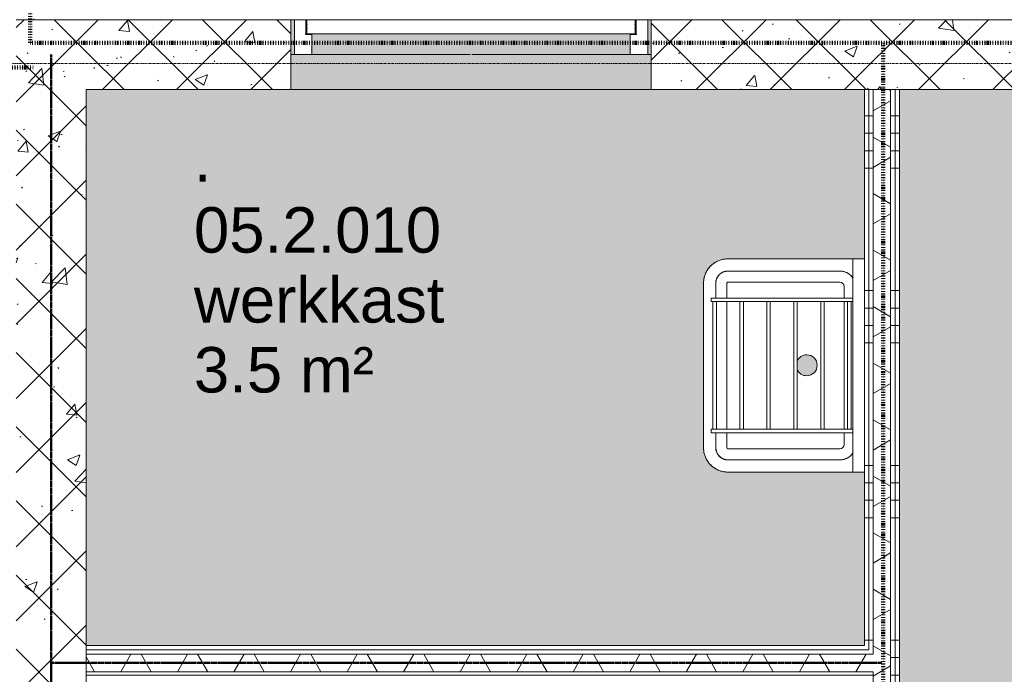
# Model space of a CAD drawing. Header units: millimetres. Extents: x -281 to 121694, y -16481 to 65128.
# Tile 50 of 256: x 17870 to 20685, y 20253 to 22125. Entities that reach past the tile are written whole.
import ezdxf

# ---------------------------------------------------------------- set-up
doc = ezdxf.new("R2010")
doc.units = ezdxf.units.MM
for name, pattern in [('ARC FS 060 minutes', [7.2, 2.4, -1.6, 0, -1.6, 0, -1.6]), ('Grid Line', [12, 6, -2, 2, -2]), ('NLRS_Dash-1mm_Space-1mm_cpz', [2, 1, -1])]:
    doc.linetypes.add(name, pattern=pattern)
for name, color, linetype, lineweight in [('A--A23__Vloeren', 8, 'Continuous', 5), ('A--A2__Ruwbouw', 8, 'Continuous', 5), ('A--L$01A__Algemeen', 7, 'Continuous', 5), ('A--L$07A__Stramien', 1, 'Continuous', 5), ('A--L21__Buitenwanden', 3, 'Continuous', 5), ('A--L22__Binnenwanden', 2, 'Continuous', 5), ('A--L23__Vloeren', 3, 'Continuous', 5), ('A--L3__Afbouw', 2, 'Continuous', 5), ('A--L74__VasteSanitaireVoorz', 1, 'Continuous', 5), ('A--LD30__DetailPenMiddel', 3, 'Continuous', 5), ('A--TR9__AlgVoorz', 1, 'Continuous', 5)]:
    doc.layers.add(name, color=color, linetype=linetype, lineweight=lineweight)
doc.styles.add('Arial_2', font='arial.ttf', dxfattribs={"height": 130})
pattern_1 = [(45, (0, 0), (-106.066, 106.066), []), (135, (0, 0), (-106.066, -106.066), []), (50, (0, 0), (358.6306, -31.376), [37.5, -412.5]), (355, (0, 0), (-69.376, 376.0957), [30, -330]), (100.451, (29.9, -2.6), (289.2568, 344.7173), [31.87, -350.571]), (46.184, (0, 100), (533.62, -82.7615), [56.25, -618.75]), (96.636, (44.47, 93.1), (467.328, 487.062), [47.805, -525.856]), (351.184, (0, 100), (467.333, 487.058), [45, -495]), (21, (50, 75), (298.454, -201.3095), [37.5, -412.5]), (326, (50, 75), (121.657, 362.575), [30, -330]), (71.451, (74.87, 58.22), (420.112, 161.262), [31.87, -350.571]), (37.5, (0, 0), (6.07993, 166.44693), [3.353, -322.647, 3.353, -331.647, -331.25]), (37.5, (0, 0), (6.07993, 166.44693), [-661, 3.353, -327.897]), (7.5, (0, 0), (131.5348, 197.2059), [3.353, -187.647, 3.353, -315.147, -126.25]), (7.5, (0, 0), (131.5348, 197.2059), [-509.5, 3.353, -122.897]), (327.5, (-111.5, 0), (266.9112, -11.27744), [3.353, -121.647, 3.353, -386.647, -517.5]), (327.5, (-111.5, 0), (266.9112, -11.27744), [-515, 3.353, -514.147]), (317.5, (-161.5, 0), (291.593, 50.0525), [3.353, -159.147, 3.353, -255.647, -367.5]), (317.5, (-161.5, 0), (291.593, 50.0525), [-421.5, 3.353, -364.147]), (317.5, (-161.5, 0), (291.593, 50.0525), [3.353, -159.147, 3.353, -255.647, -367.5]), (317.5, (-161.5, 0), (291.593, 50.0525), [-421.5, 3.353, -364.147])]
pattern_2 = [(0, (0, 200), (0, 500), []), (0, (0, 250), (0, 500), []), (0, (0, 300), (0, 500), []), (0, (0, 350), (0, 500), [])]

# ---------------------------------------------------------------- blocks, each defined once
blk = doc.blocks.new('32_DO_WB_IN_opening_square_releasing_00 - 1030x2450 00 releasing-2575859-L_80_ 16')
at = {"layer": 'A--L3__Afbouw', "color": 90, "lineweight": 13}
for p, q in [((-513.2, 0), (-523.2, 0)), ((-10.6, 0), (-463.2, 0)), ((446.8, 0), (-5.8, 0)), ((506.8, 0), (496.8, 0))]:
    blk.add_line(p, q, dxfattribs=at)
blk = doc.blocks.new('TBR-B-BWK-C-NIE-ARC-R25_rvt-1-L_80_ 16')
at = {"layer": 'A--A2__Ruwbouw', "lineweight": 13}
h = blk.add_hatch(dxfattribs=at)
h.set_pattern_fill('FP_101', color=254, style=0, pattern_type=2)
h.set_pattern_definition(pattern_1)
h.paths.add_polyline_path([(18060, 15810), (18060, 18545), (17860, 18545), (17860, 15810), (17938.9, 15810)])
h.paths.add_polyline_path([(17860, 19675), (18060, 19675.4), (18060, 22125), (17860, 22125), (17860, 19675.4)])
h = blk.add_hatch(dxfattribs=at)
h.set_pattern_fill('FP_101', color=254, style=0, pattern_type=2)
h.set_pattern_definition(pattern_1)
h.paths.add_polyline_path([(18060, 21925), (18645.5, 21925), (18645.5, 22125), (18060, 22125), (18060, 22008.8)])
h.paths.add_polyline_path([(22040, 21925), (22040, 22125), (19675.5, 22125), (19675.5, 21925), (21672.3, 21925)])
at = {"layer": 'A--L22__Binnenwanden', "color": 90, "lineweight": 13}
for p, q in [((18060, 22125), (17860, 22125)), ((18645.5, 22125), (18060, 22125)), ((18645.5, 21925), (18645.5, 22125)), ((18645.5, 22125), (18655.5, 22125)), ((18688.5, 22125), (18691, 22125)), ((19630, 22125), (19632.5, 22125)), ((19665.5, 22125), (19675.5, 22125)), ((22040, 22125), (19675.5, 22125)), ((19675.5, 22125), (19675.5, 21925)), ((18060, 19675), (18060, 21925)), ((18060, 21925), (18645.5, 21925)), ((19675.5, 21925), (18645.5, 21925)), ((19675.5, 21925), (22040, 21925))]:
    blk.add_line(p, q, dxfattribs=at)
at = {"layer": 'A--L3__Afbouw', "color": 90, "lineweight": 13}
blk.add_blockref('32_DO_WB_IN_opening_square_releasing_00 - 1030x2450 00 releasing-2575859-L_80_ 16', (19168.7, 22025), dxfattribs=at)
blk = doc.blocks.new('65_GM_LIB_fire separation vertical_gen_arc - 060 minutes-2362788-L_80_ 16')
at = {"layer": 'A--L$01A__Algemeen', "linetype": 'ARC FS 060 minutes', "lineweight": 100}
blk.add_line((0, 0), (8340, 0), dxfattribs=at)
blk = doc.blocks.new('65_GM_LIB_fire separation vertical_gen_arc - 060 minutes-2362789-L_80_ 16')
at = {"layer": 'A--L$01A__Algemeen', "linetype": 'ARC FS 060 minutes', "lineweight": 100}
blk.add_line((0, 0), (4300, 0), dxfattribs=at)
blk = doc.blocks.new('65_GM_LIB_fire separation vertical_gen_arc - 060 minutes-2424722-L_80_ 16')
at = {"layer": 'A--L$01A__Algemeen', "linetype": 'ARC FS 060 minutes', "lineweight": 100}
blk.add_line((0, 0), (4124.1, 0), dxfattribs=at)
blk = doc.blocks.new('65_GM_LIB_fire separation vertical_gen_arc - 060 minutes-2431428-L_80_ 16')
at = {"layer": 'A--L$01A__Algemeen', "linetype": 'ARC FS 060 minutes', "lineweight": 100}
blk.add_line((0, 0), (8578.1, 0), dxfattribs=at)
blk = doc.blocks.new('TBR-B-INS-BR-ARC-R25_rvt-1-L_80_ 16')
at = {"layer": 'A--L$01A__Algemeen', "color": 124, "lineweight": 9}
for name, p, rotation in [('65_GM_LIB_fire separation vertical_gen_arc - 060 minutes-2362788-L_80_ 16', (17900, 22059.1), 89.9999999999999), ('65_GM_LIB_fire separation vertical_gen_arc - 060 minutes-2362789-L_80_ 16', (22200, 22059.1), 180), ('65_GM_LIB_fire separation vertical_gen_arc - 060 minutes-2424722-L_80_ 16', (20338.5, 17935), 89.9999999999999)]:
    blk.add_blockref(name, p, dxfattribs=dict(at, rotation=rotation))
blk.add_blockref('65_GM_LIB_fire separation vertical_gen_arc - 060 minutes-2431428-L_80_ 16', (9330.5, 21988.7), dxfattribs=at)
blk = doc.blocks.new('NLRS_30_DO_WB_deur enkel draai-SH_gen_cpz1 - 32_31_05_deur enkel gesloten_gen_plaatstaal_1010x2440-51066801-L_80_ 16')
at = {"layer": 'A--L3__Afbouw'}
for p, q in [((-505, 50), (-455, 50)), ((-505, 32.8), (-505, 50)), ((-504, 32.8), (-505, 32.8)), ((-505, 32), (-504, 32)), ((-505, -32), (-505, 32)), ((-504, 32), (-504, 32.8)), ((-456, 35.8), (-456, 35)), ((-455, 35.8), (-456, 35.8)), ((-456, 35), (-455, 35)), ((-455, 50), (-455, 35.8)), ((-455, 35), (-455, -8)), ((455, 50), (505, 50)), ((455, 35.8), (455, 50)), ((456, 35.8), (455, 35.8)), ((455, 35), (456, 35)), ((455, -8), (455, 35)), ((456, 35), (456, 35.8)), ((504, 32.8), (504, 32)), ((505, 32.8), (504, 32.8)), ((504, 32), (505, 32)), ((505, 50), (505, 32.8)), ((505, 32), (505, -32)), ((-473, -8), (-473, -8.8)), ((-455, -8), (-473, -8)), ((-473, -8.8), (-472, -8.8)), ((-472, -8.8), (-472, -50)), ((473, -8), (455, -8)), ((472, -8.8), (473, -8.8)), ((472, -50), (472, -8.8)), ((473, -8.8), (473, -8)), ((-504, -32), (-505, -32)), ((-505, -32.8), (-504, -32.8)), ((-505, -50), (-505, -32.8)), ((-472, -50), (-505, -50)), ((-504, -32.8), (-504, -32)), ((505, -50), (472, -50)), ((504, -32), (504, -32.8)), ((505, -32), (504, -32)), ((504, -32.8), (505, -32.8)), ((505, -32.8), (505, -50))]:
    blk.add_line(p, q, dxfattribs=at)
blk = doc.blocks.new('NLRS_30_DO_UN_paneel dicht-SH_gen_cpz - 32_30_paneel_gen-63257637-L_80_ 16')
at = {"layer": 'A--L3__Afbouw'}
for p, q in [((-469.5, 20), (469.5, 20)), ((-469.5, 5.8), (-469.5, 20)), ((-468.5, 5.8), (-469.5, 5.8)), ((-469.5, 5), (-468.5, 5)), ((-469.5, -5), (-469.5, 5)), ((-468.5, 5), (-468.5, 5.8)), ((468.5, 5.8), (468.5, 5)), ((469.5, 5.8), (468.5, 5.8)), ((468.5, 5), (469.5, 5)), ((469.5, 20), (469.5, 5.8)), ((469.5, 5), (469.5, -5)), ((-468.5, -5), (-469.5, -5)), ((-469.5, -5.8), (-468.5, -5.8)), ((-469.5, -20), (-469.5, -5.8)), ((469.5, -20), (-469.5, -20)), ((-468.5, -5.8), (-468.5, -5)), ((468.5, -5), (468.5, -5.8)), ((469.5, -5), (468.5, -5)), ((468.5, -5.8), (469.5, -5.8)), ((469.5, -5.8), (469.5, -20))]:
    blk.add_line(p, q, dxfattribs=at)
blk = doc.blocks.new('NLRS_74_PF_LB_gootsteen 61cm_gen_cpz - std-7506607-L_80_ 16')
at = {"layer": 'A--L74__VasteSanitaireVoorz'}
for p, q in [((-305, 0), (-305, -33)), ((305, -33), (305, 0)), ((-305, -33), (-305, -390)), ((-305, -33), (-270, -33)), ((-270, -33), (270, -33)), ((-192.5, -33), (-192.5, -438)), ((-182.5, -33), (-182.5, -438)), ((182.5, -38), (-182.5, -38)), ((-182.5, -48), (182.5, -48)), ((182.5, -33), (182.5, -438)), ((192.5, -33), (192.5, -438)), ((270, -33), (305, -33)), ((305, -390), (305, -33)), ((-270, -390), (-270, -70)), ((-238, -390), (-238, -70)), ((-225.7, -57.7), (-192.5, -57.7)), ((-182.5, -57.7), (182.5, -57.7)), ((192.5, -57.7), (225.7, -57.7)), ((238, -70), (238, -390)), ((270, -70), (270, -390)), ((182.5, -115), (-182.5, -115)), ((-182.5, -125), (182.5, -125)), ((182.5, -192), (-182.5, -192)), ((-182.5, -202), (182.5, -202)), ((182.5, -269), (-182.5, -269)), ((-182.5, -279), (182.5, -279)), ((182.5, -346), (-182.5, -346)), ((-182.5, -356), (182.5, -356)), ((-192.5, -393), (-235, -393)), ((182.5, -393), (-182.5, -393)), ((235, -393), (192.5, -393)), ((-192.5, -425), (-235, -425)), ((-182.5, -438), (-192.5, -438)), ((182.5, -423), (-182.5, -423)), ((-182.5, -433), (182.5, -433)), ((192.5, -438), (182.5, -438)), ((235, -425), (192.5, -425)), ((-235, -460), (235, -460))]:
    blk.add_line(p, q, dxfattribs=at)
at = {"layer": 'A--L74__VasteSanitaireVoorz', "flags": 128}
for points in [[(-250.7, -33.4), (-252.1, -34.4), (-253.5, -35.5), (-254.9, -36.7), (-256.2, -37.9), (-257.5, -39.1), (-258.7, -40.4), (-259.8, -41.7), (-260.9, -43.1), (-262, -44.6), (-263, -46), (-263.9, -47.6), (-264.8, -49.1), (-265.6, -50.7), (-266.3, -52.3), (-267, -53.9), (-267.6, -55.6), (-268.1, -57.3), (-268.6, -59), (-269, -60.7), (-269.4, -62.5), (-269.6, -64.2), (-269.8, -66), (-269.9, -67.7), (-270, -69.5), (-270, -70)], [(270, -70), (270, -68.2), (269.9, -66.5), (269.7, -64.7), (269.4, -62.9), (269.1, -61.2), (268.7, -59.5), (268.3, -57.7), (267.7, -56.1), (267.2, -54.4), (266.5, -52.7), (265.8, -51.1), (265, -49.5), (264.1, -48), (263.2, -46.4), (262.3, -45), (261.2, -43.5), (260.1, -42.1), (259, -40.8), (257.8, -39.5), (256.6, -38.2), (255.3, -37), (253.9, -35.8), (252.5, -34.7), (251.1, -33.7)], [(-305, -390), (-304.9, -392.8), (-304.8, -395.6), (-304.5, -398.4), (-304.1, -401.2), (-303.6, -403.9), (-303, -406.6), (-302.3, -409.3), (-301.4, -412), (-300.5, -414.7), (-299.5, -417.3), (-298.3, -419.8), (-297.1, -422.3), (-295.7, -424.8), (-294.3, -427.2), (-292.8, -429.5), (-291.1, -431.8), (-289.4, -434), (-287.6, -436.2), (-285.7, -438.2), (-283.8, -440.2), (-281.7, -442.1), (-279.6, -444), (-277.4, -445.7), (-275.1, -447.3), (-272.8, -448.9), (-270.4, -450.4), (-268, -451.7), (-265.5, -453), (-263, -454.2), (-260.4, -455.2), (-257.7, -456.2), (-255.1, -457.1), (-252.4, -457.8), (-249.6, -458.5), (-246.9, -459), (-244.1, -459.4), (-241.3, -459.7), (-238.6, -459.9), (-235.8, -460), (-235, -460)], [(-270, -390), (-270, -391.4), (-269.9, -392.8), (-269.7, -394.2), (-269.6, -395.6), (-269.3, -397), (-269, -398.3), (-268.6, -399.7), (-268.2, -401), (-267.8, -402.3), (-267.2, -403.6), (-266.7, -404.9), (-266, -406.2), (-265.4, -407.4), (-264.7, -408.6), (-263.9, -409.8), (-263.1, -410.9), (-262.2, -412), (-261.3, -413.1), (-260.4, -414.1), (-259.4, -415.1), (-258.4, -416.1), (-257.3, -417), (-256.2, -417.8), (-255.1, -418.7), (-253.9, -419.5), (-252.7, -420.2), (-251.5, -420.9), (-250.2, -421.5), (-249, -422.1), (-247.7, -422.6), (-246.4, -423.1), (-245, -423.5), (-243.7, -423.9), (-242.3, -424.2), (-240.9, -424.5), (-239.6, -424.7), (-238.2, -424.9), (-236.8, -425), (-235.4, -425), (-235, -425)], [(235, -425), (236.4, -425), (237.8, -424.9), (239.2, -424.7), (240.6, -424.6), (242, -424.3), (243.3, -424), (244.7, -423.6), (246, -423.2), (247.3, -422.8), (248.6, -422.2), (249.9, -421.7), (251.2, -421), (252.4, -420.4), (253.6, -419.7), (254.8, -418.9), (255.9, -418.1), (257, -417.2), (258.1, -416.3), (259.1, -415.4), (260.1, -414.4), (261.1, -413.4), (262, -412.3), (262.8, -411.2), (263.7, -410.1), (264.5, -408.9), (265.2, -407.7), (265.9, -406.5), (266.5, -405.2), (267.1, -404), (267.6, -402.7), (268.1, -401.4), (268.5, -400), (268.9, -398.7), (269.2, -397.3), (269.5, -395.9), (269.7, -394.6), (269.9, -393.2), (270, -391.8), (270, -390.4), (270, -390)], [(235, -460), (237.8, -459.9), (240.6, -459.8), (243.4, -459.5), (246.2, -459.1), (248.9, -458.6), (251.6, -458), (254.3, -457.3), (257, -456.4), (259.7, -455.5), (262.3, -454.5), (264.8, -453.3), (267.3, -452.1), (269.8, -450.7), (272.2, -449.3), (274.5, -447.8), (276.8, -446.1), (279, -444.4), (281.2, -442.6), (283.2, -440.7), (285.2, -438.8), (287.1, -436.7), (289, -434.6), (290.7, -432.4), (292.3, -430.1), (293.9, -427.8), (295.4, -425.4), (296.7, -423), (298, -420.5), (299.2, -418), (300.2, -415.4), (301.2, -412.7), (302.1, -410.1), (302.8, -407.4), (303.5, -404.6), (304, -401.9), (304.4, -399.1), (304.7, -396.3), (304.9, -393.6), (305, -390.8), (305, -390)]]:
    blk.add_lwpolyline(points, dxfattribs=at)
at = {"layer": 'A--L74__VasteSanitaireVoorz'}
for centre, radius, start, end in [((-225.7, -70), 44.3, 123.4389, 180), ((225.7, -70), 44.3, 360, 56.5611), ((-225.7, -70), 12.3, 90, 180), ((225.7, -70), 12.3, 360, 90), ((-0.5, -165), 30, 360, 180), ((-0.5, -165), 30, 180, 245.954), ((-0.5, -165), 30, 294.046, 360), ((-235, -390), 70, 180, 195), ((-235, -390), 35, 180, 270), ((-235, -390), 3, 180, 270), ((-235, -390), 3, 180, 270), ((235, -390), 35, 270, 0), ((235, -390), 3, 270, 0), ((235, -390), 3, 270, 0), ((235, -390), 70, 345, 360), ((-235, -390), 70, 225, 240), ((235, -390), 70, 315, 330), ((-235, -390), 70, 255, 270), ((235, -390), 70, 270, 285)]:
    blk.add_arc(centre, radius, start, end, dxfattribs=at)

msp = doc.modelspace()

# ---------------------------------------------------------------- hatches: boundary and pattern name
at = {"layer": 'A--A23__Vloeren'}
h = msp.add_hatch(color=10, dxfattribs=at)
h.paths.add_polyline_path([(18060, 20335), (20285, 20335), (20285, 20831), (19891.2, 20831.6), (19873.4, 20834.7), (19860, 20840.3), (19842.8, 20855), (19833.3, 20868.5), (19827.3, 20884.1), (19825, 20901), (19825.7, 21374.7), (19828.7, 21392.5), (19834.4, 21406), (19849, 21423.2), (19864, 21433.4), (19878.2, 21438.7), (19895, 21441), (20285, 21441), (20285, 21925), (19675.5, 21925), (19675.5, 22125), (19665.5, 22125), (19664.5, 22025), (19615.5, 22025), (19616.5, 22083), (19632.5, 22083.8), (19632.5, 22125), (19630, 22125), (19629, 22085), (18691, 22085), (18691, 22125), (18688.5, 22125), (18688.5, 22083), (18705.5, 22083), (18704.5, 22025), (18655.5, 22025), (18655.5, 22125), (18645.5, 22125), (18645.5, 21925), (18060, 21925), (18060, 20523.9)])
h.paths.add_polyline_path([(19895, 20866), (19895, 20866.5), (19881.1, 20869.5), (19870.3, 20876.9), (19872.4, 20874.6), (19881.3, 20869.1), (19888.4, 20866.8), (19892, 20866.4)])
h.paths.add_polyline_path([(20222.9, 20867), (20227.3, 20868.4), (20223.6, 20867.3)])
h.paths.add_polyline_path([(20239.8, 20874), (20245.4, 20878.2), (20243.8, 20877.6), (20241.4, 20875.9)])
h.paths.add_polyline_path([(19895, 20879.4), (19890.6, 20880.3), (19892, 20879.6)])
h.paths.add_polyline_path([(19885, 20881.4), (19881.3, 20885.2), (19876.7, 20888.8), (19876.7, 20890.8), (19874.7, 20892.5), (19876.7, 20888.4), (19884.6, 20881.7)])
h.paths.add_polyline_path([(19889, 20880), (19887.4, 20881.7), (19885, 20881), (19887.4, 20880.4)])
h.paths.add_polyline_path([(20227.9, 20881.8), (20232.5, 20884.2), (20229.4, 20882.7), (20228.1, 20881.9)])
h.paths.add_polyline_path([(19865.9, 20881.9), (19861.1, 20893.6), (19862.1, 20889.7), (19864.7, 20883.5)])
h.paths.add_polyline_path([(19891.5, 20891.4), (19894.4, 20898), (19894.1, 20898.8), (19892, 20901), (19892, 20900.3), (19892, 20899.3), (19892.9, 20898.8), (19891.5, 20892.1)])
h.paths.add_polyline_path([(19874.7, 20892.6), (19874.9, 20895.3), (19874, 20895), (19874.7, 20892.6)])
h.paths.add_polyline_path([(20120, 21106.4), (20131.6, 21109.1), (20135, 21110.4), (20141.2, 21115.2), (20147.2, 21124.3), (20149, 21128.7), (20150, 21136.4), (20147.6, 21147.6), (20146, 21151.4), (20137.8, 21160.3), (20131.6, 21163.8), (20127.8, 21165.4), (20120, 21166.4), (20108.4, 21163.8), (20102.2, 21160.3), (20097.5, 21156), (20093, 21149), (20094, 21121.4), (20101.1, 21113.5), (20108.4, 21109.1), (20112.2, 21107.4)])
h.paths.add_polyline_path([(19873.4, 21371), (19874.6, 21374.4), (19873.7, 21374.4), (19873.5, 21372.4)])
h.paths.add_polyline_path([(19860, 21371), (19860.5, 21371), (19863.5, 21384.8), (19870.9, 21395.7), (19868.6, 21393.5), (19863.1, 21384.6), (19860.9, 21377.6), (19860.2, 21372.4)])
h.paths.add_polyline_path([(19887.9, 21371), (19892.3, 21371.2), (19895, 21374), (19894.3, 21374), (19893.4, 21374), (19892.9, 21373.1), (19886.1, 21374.4), (19888.1, 21373.4), (19892, 21371.6), (19887.1, 21371)])
h.paths.add_polyline_path([(20243.5, 21374.6), (20241.1, 21379.2), (20242.7, 21376.1), (20243.4, 21374.7)])
h.paths.add_polyline_path([(19875.5, 21380.9), (19879.3, 21384.7), (19882.8, 21389.3), (19884.9, 21389.3), (19886.4, 21391.3), (19882.4, 21389.3), (19875.8, 21381.3)])
h.paths.add_polyline_path([(19874, 21376.9), (19875.8, 21378.6), (19875.1, 21380.9), (19874.4, 21378.6)])
h.paths.add_polyline_path([(20223.3, 21404.3), (20224.5, 21404.6), (20224.2, 21404)])
h.paths.add_polyline_path([(20252, 21385.7), (20251.5, 21386.6), (20244, 21395), (20232.4, 21402.1), (20223.3, 21404.9), (20225.6, 21403.5), (20238.1, 21398.3), (20246.1, 21392.8), (20251.8, 21386.1)])
h.paths.add_polyline_path([(19889, 21390.8), (19889, 21392), (19887.3, 21391.2)])
h.paths.add_polyline_path([(19875.9, 21400), (19887.7, 21404.9), (19883.7, 21403.8), (19876.5, 21400.5)])
msp.add_hatch(color=10, dxfattribs=at).paths.add_polyline_path([(22040, 18060), (22040, 21925), (20385, 21925), (20385, 18060), (21672.3, 18060)])
at = {"layer": 'A--A2__Ruwbouw'}
h = msp.add_hatch(dxfattribs=at)
h.set_pattern_fill('FP_4', color=256, style=0, pattern_type=2)
h.set_pattern_definition(pattern_2)
h.paths.add_polyline_path([(20285, 18010), (20297.5, 18010), (20297.5, 20247.5), (20285, 20247.5), (20285, 19463.3)])
h.paths.add_polyline_path([(20297.5, 20322.5), (20297.5, 21925), (20285, 21925), (20285, 20322.5)])
h = msp.add_hatch(dxfattribs=at)
h.set_pattern_fill('FP_4', color=256, style=0, pattern_type=2)
h.set_pattern_definition(pattern_2)
h.paths.add_polyline_path([(20297.5, 18010), (20310, 18010), (20310, 20260), (20297.5, 20260), (20297.5, 19463.3)])
h.paths.add_polyline_path([(20310, 20310), (20310, 21925), (20297.5, 21925), (20297.5, 20310)])
h = msp.add_hatch(dxfattribs=at)
h.set_pattern_fill('FP_183', color=256, angle=60, style=0, pattern_type=2)
h.set_pattern_definition([(150, (20385, 19967.5), (-70, -121.244), []), (210, (20385, 19967.5), (70, -121.244), [])])
h.paths.add_polyline_path([(20310, 18010), (20360, 18010), (20360, 21925), (20310, 21925), (20310, 19463.3)])
h = msp.add_hatch(dxfattribs=at)
h.set_pattern_fill('FP_4', color=256, style=0, pattern_type=2)
h.set_pattern_definition(pattern_2)
h.paths.add_polyline_path([(20372.5, 18010), (20372.5, 21925), (20360, 21925), (20360, 18010)])
h = msp.add_hatch(dxfattribs=at)
h.set_pattern_fill('FP_4', color=256, style=0, pattern_type=2)
h.set_pattern_definition(pattern_2)
h.paths.add_polyline_path([(20372.5, 18010), (20385, 18010), (20385, 21925), (20372.5, 21925), (20372.5, 19463.3)])
h = msp.add_hatch(dxfattribs=at)
h.set_pattern_fill('FP_182', color=256, angle=-300, style=0, pattern_type=2)
h.set_pattern_definition([(240, (19172.5, 20335), (121.244, -70), []), (300, (19172.5, 20335), (121.244, 70), [])])
h.paths.add_polyline_path([(20285, 20260), (20310, 20260), (20310, 20310), (18060, 20310), (18060, 20260), (20178.9, 20260)])
h = msp.add_hatch(dxfattribs=at)
h.set_pattern_fill('FP_4', color=256, style=0, pattern_type=2)
h.set_pattern_definition(pattern_2)
h.paths.add_polyline_path([(20178.9, 20247.5), (20297.5, 20247.5), (20297.5, 20260), (18060, 20260), (18060, 20247.5), (18685.5, 20247.5)])

# ---------------------------------------------------------------- linework, layer by layer
at = {"layer": 'A--L$07A__Stramien', "linetype": 'Grid Line'}
msp.add_line((100373, 22000), (-281.1, 22000), dxfattribs=at)
at = {"layer": 'A--L21__Buitenwanden'}
for p, q in [((20285, 21925), (20285, 20335)), ((20385, 21925), (20285, 21925)), ((20297.5, 20322.5), (20297.5, 21925)), ((20310, 20310), (20310, 21925)), ((20360, 18010), (20360, 21925)), ((20372.5, 18010), (20372.5, 21925)), ((20385, 18010), (20385, 21925)), ((20285, 20335), (18060, 20335)), ((18060, 20335), (18060, 20235)), ((20297.5, 20322.5), (18060, 20322.5)), ((20310, 20310), (18060, 20310)), ((20310, 20260), (18060, 20260)), ((20310, 18010), (20310, 20260))]:
    msp.add_line(p, q, dxfattribs=at)
at = {"layer": 'A--L23__Vloeren', "color": 7}
for p, q in [((17910, 22127.5), (17910, 22125)), ((18645.5, 22125), (18655.5, 22125)), ((18688.5, 22125), (18691, 22125)), ((19630, 22125), (19632.5, 22125)), ((19665.5, 22125), (19675.5, 22125))]:
    msp.add_line(p, q, dxfattribs=at)
at = {"layer": 'A--LD30__DetailPenMiddel', "linetype": 'NLRS_Dash-1mm_Space-1mm_cpz', "lineweight": 50}
for p, q in [((17960, 20386.4), (17960, 22025)), ((17960, 20386.4), (17960, 17925)), ((20335, 20285), (17960, 20285))]:
    msp.add_line(p, q, dxfattribs=at)

# ---------------------------------------------------------------- block references
at = {"lineweight": 5}
for name in ['TBR-B-INS-BR-ARC-R25_rvt-1-L_80_ 16', 'TBR-B-BWK-C-NIE-ARC-R25_rvt-1-L_80_ 16']:
    msp.add_blockref(name, (0, 0), dxfattribs=at)
at = {"layer": 'A--L3__Afbouw', "rotation": 180}
for name, p in [('NLRS_30_DO_WB_deur enkel draai-SH_gen_cpz1 - 32_31_05_deur enkel gesloten_gen_plaatstaal_1010x2440-51066801-L_80_ 16', (19160.5, 22075)), ('NLRS_30_DO_UN_paneel dicht-SH_gen_cpz - 32_30_paneel_gen-63257637-L_80_ 16', (19160.5, 22105))]:
    msp.add_blockref(name, p, dxfattribs=at)
at = {"layer": 'A--L74__VasteSanitaireVoorz', "rotation": 269.9999999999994}
msp.add_blockref('NLRS_74_PF_LB_gootsteen 61cm_gen_cpz - std-7506607-L_80_ 16', (20285, 21136), dxfattribs=at)

# ---------------------------------------------------------------- texts
at = {"layer": 'A--TR9__AlgVoorz', "char_height": 130, "attachment_point": 1, "style": 'Arial_2'}
for s, insert, width in [('.', (18368.1, 21791.4), 64.135), ('05.2.010', (18368.1, 21588.7), 849.789), ('werkkast', (18368.1, 21388.7), 865.822), ('3.5 m²', (18368.1, 21188.7), 617.299)]:
    msp.add_mtext(s, dxfattribs=dict(at, insert=insert, width=width))

doc.saveas('drawing.dxf')
